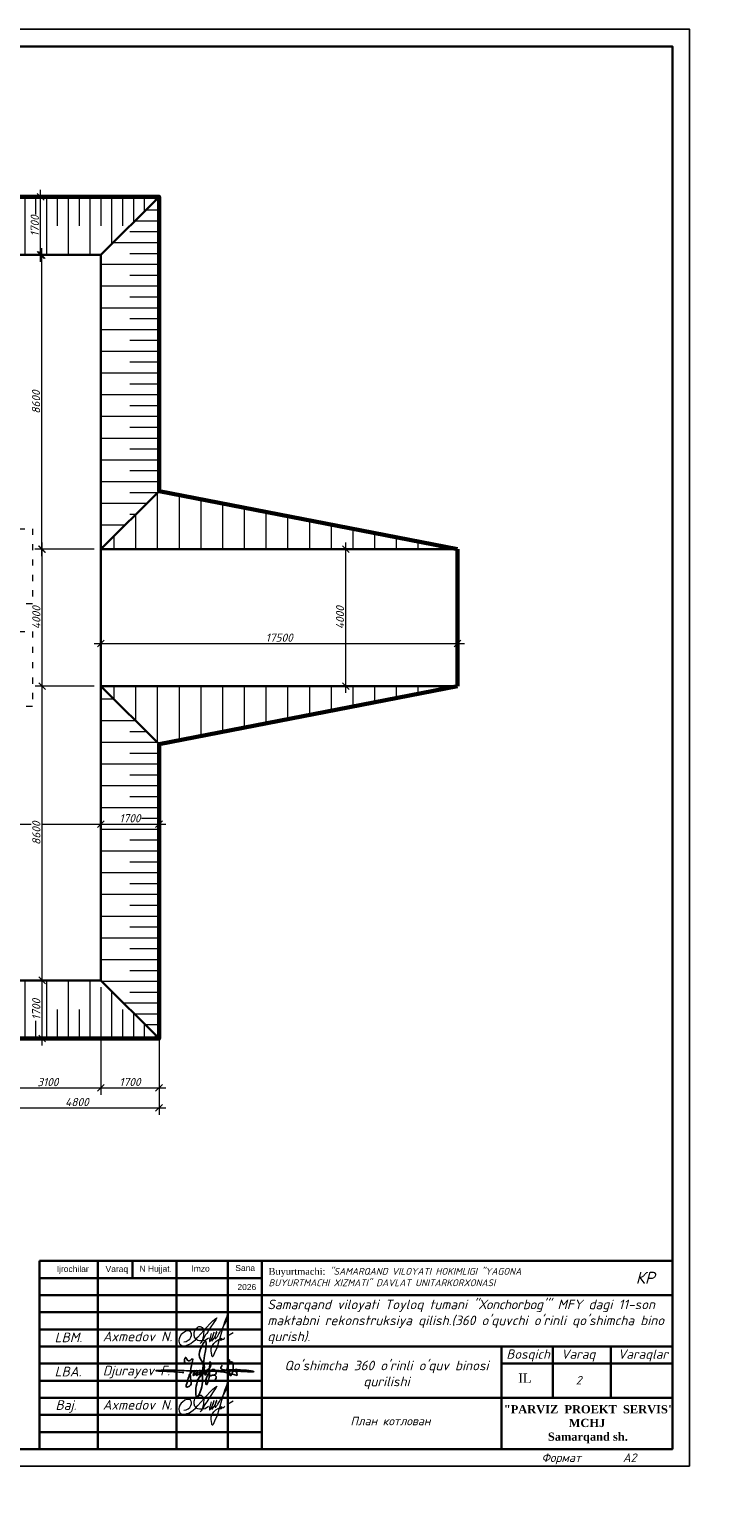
# Model space of a CAD drawing. Header units: millimetres. Extents: x 363306 to 7757304, y 1022887 to 1207196.
# Tile 4 of 256: x 403404 to 423765, y 1045962 to 1088678. Entities that reach past the tile are written whole.
import ezdxf
from ezdxf.enums import TextEntityAlignment as Align

# ---------------------------------------------------------------- set-up
doc = ezdxf.new("R2010")
doc.units = ezdxf.units.MM
doc.linetypes.add('ACAD_ISO02W100', pattern=[15, 12, -3])
doc.linetypes.add('ACAD_ISO03W100', pattern=[30, 12, -18])
for name, color, linetype, lineweight in [('.', 7, 'Continuous', 15), ('надпись 0.18', 160, 'Continuous', 18), ('размеры', 12, 'Continuous', 15), ('Ф А С А Д', 250, 'Continuous', 15)]:
    doc.layers.add(name, color=color, linetype=linetype, lineweight=lineweight)
doc.layers.add('A3 pdf uchun', color=7, linetype='Continuous')
doc.styles.add('Arial', font='arial.ttf')
doc.styles.add('iso', font='isocpeur.TTF')
doc.styles.get("Standard").update_dxf_attribs({"font": 'isocpeui.ttf'})
doc.styles.add('Times New Roman', font='times.ttf')
doc.styles.add('WMF-Times New Roman0', font='times.ttf')
doc.styles.add('ńňčëü1', font='isocpeui.ttf', dxfattribs={"height": 350})
doc.styles.add('ГОСТ 2.304', font='isocpeui.ttf')
doc.dimstyles.new('Санжар', dxfattribs={"dimtxt": 240, "dimasz": 200, "dimexe": 200, "dimexo": 200, "dimgap": 50, "dimtad": 1, "dimdec": 0, "dimtxsty": 'Standard', "dimblk": 'OBLIQUE', "dimcen": 2.5, "dimdle": 200, "dimclrd": 152, "dimclre": 152, "dimclrt": 152, "dimadec": 0, "dimazin": 0, "dimtfac": 1, "dimtdec": 0, "dimtmove": 0, "dimatfit": 3, "dimldrblk": 'OBLIQUE', "dimfxl": 0, "dimlwd": 0, "dimlwe": 0, "dimarcsym": 0})

# ---------------------------------------------------------------- blocks, each defined once
blk = doc.blocks.new('_Oblique')
at = {"color": 0, "linetype": 'ByBlock', "lineweight": -2}
blk.add_line((-0.5, -0.5), (0.5, 0.5), dxfattribs=at)
blk = doc.blocks.new('*D2014')
at = {"lineweight": 0, "transparency": 16777216}
for p, q in [((372798, 1065446), (405698, 1065446)), ((372998, 1065449), (372998, 1065646)), ((405498, 1065500), (405498, 1065646))]:
    blk.add_line(p, q, dxfattribs=at)
at = {"layer": 'Defpoints', "color": 0, "lineweight": 30, "transparency": 16777216}
for p in [(405498, 1065446), (372998, 1065249), (405498, 1065300)]:
    blk.add_point(p, dxfattribs=at)
at = {"lineweight": 0, "transparency": 16777216, "xscale": 200, "yscale": 200, "zscale": 200, "rotation": 180}
blk.add_blockref('_Oblique', (372998, 1065446), dxfattribs=at)
at = {"lineweight": 0, "transparency": 16777216, "xscale": 200, "yscale": 200, "zscale": 200}
blk.add_blockref('_Oblique', (405498, 1065446), dxfattribs=at)
at = {"lineweight": 0, "transparency": 16777216, "insert": (389248, 1065616), "char_height": 240, "attachment_point": 5, "bg_fill": 3, "box_fill_scale": 1.1, "bg_fill_color": 256, "bg_fill_true_color": 13158600, "bg_fill_transparency": 0}
blk.add_mtext('32500', dxfattribs=at)
blk = doc.blocks.new('*D2015')
at = {"lineweight": 0, "transparency": 16777216}
for p, q in [((405298, 1065446), (407398, 1065446)), ((405498, 1065500), (405498, 1065646)), ((407198, 1065284), (407198, 1065646))]:
    blk.add_line(p, q, dxfattribs=at)
at = {"layer": 'Defpoints', "color": 0, "lineweight": 30, "transparency": 16777216}
for p in [(407198, 1065446), (405498, 1065300), (407198, 1065084)]:
    blk.add_point(p, dxfattribs=at)
at = {"lineweight": 0, "transparency": 16777216, "xscale": 200, "yscale": 200, "zscale": 200, "rotation": 180}
blk.add_blockref('_Oblique', (405498, 1065446), dxfattribs=at)
at = {"lineweight": 0, "transparency": 16777216, "xscale": 200, "yscale": 200, "zscale": 200}
blk.add_blockref('_Oblique', (407198, 1065446), dxfattribs=at)
at = {"lineweight": 0, "transparency": 16777216, "insert": (406348, 1065618), "char_height": 240, "attachment_point": 5, "bg_fill": 3, "box_fill_scale": 1.1, "bg_fill_color": 256, "bg_fill_true_color": 13158600, "bg_fill_transparency": 0}
blk.add_mtext('1700', dxfattribs=at)
blk = doc.blocks.new('*D2003')
at = {"lineweight": 0, "transparency": 16777216}
for p, q in [((403781, 1058980), (403781, 1061080)), ((404057, 1060880), (403581, 1060880)), ((404057, 1059180), (403581, 1059180))]:
    blk.add_line(p, q, dxfattribs=at)
at = {"layer": 'Defpoints', "color": 0, "lineweight": 30, "transparency": 16777216}
for p in [(403781, 1060880), (404257, 1060880), (404257, 1059180)]:
    blk.add_point(p, dxfattribs=at)
at = {"lineweight": 0, "transparency": 16777216, "xscale": 200, "yscale": 200, "zscale": 200}
for p, rotation in [((403781, 1060880), 90), ((403781, 1059180), 270)]:
    blk.add_blockref('_Oblique', p, dxfattribs=dict(at, rotation=rotation))
at = {"lineweight": 0, "transparency": 16777216, "insert": (403609, 1060030), "char_height": 240, "attachment_point": 5, "rotation": 90, "bg_fill": 3, "box_fill_scale": 1.1, "bg_fill_color": 256, "bg_fill_true_color": 13158600, "bg_fill_transparency": 0}
blk.add_mtext('1700', dxfattribs=at)
blk = doc.blocks.new('*D2016')
at = {"lineweight": 0, "transparency": 16777216}
for p, q in [((403781, 1060680), (403781, 1069680)), ((405298, 1069480), (403581, 1069480)), ((404057, 1060880), (403581, 1060880))]:
    blk.add_line(p, q, dxfattribs=at)
at = {"layer": 'Defpoints', "color": 0, "lineweight": 30, "transparency": 16777216}
for p in [(403781, 1069480), (405498, 1069480), (404257, 1060880)]:
    blk.add_point(p, dxfattribs=at)
at = {"lineweight": 0, "transparency": 16777216, "xscale": 200, "yscale": 200, "zscale": 200}
for p, rotation in [((403781, 1069480), 90), ((403781, 1060880), 270)]:
    blk.add_blockref('_Oblique', p, dxfattribs=dict(at, rotation=rotation))
at = {"lineweight": 0, "transparency": 16777216, "insert": (403611, 1065180), "char_height": 240, "attachment_point": 5, "rotation": 90, "bg_fill": 3, "box_fill_scale": 1.1, "bg_fill_color": 256, "bg_fill_true_color": 13158600, "bg_fill_transparency": 0}
blk.add_mtext('8600', dxfattribs=at)
blk = doc.blocks.new('*D2017')
at = {"lineweight": 0, "transparency": 16777216}
for p, q in [((405298, 1073480), (403581, 1073480)), ((403781, 1069280), (403781, 1073680)), ((405298, 1069480), (403581, 1069480))]:
    blk.add_line(p, q, dxfattribs=at)
at = {"layer": 'Defpoints', "color": 0, "lineweight": 30, "transparency": 16777216}
for p in [(403781, 1073480), (405498, 1073480), (405498, 1069480)]:
    blk.add_point(p, dxfattribs=at)
at = {"lineweight": 0, "transparency": 16777216, "xscale": 200, "yscale": 200, "zscale": 200}
for p, rotation in [((403781, 1073480), 90), ((403781, 1069480), 270)]:
    blk.add_blockref('_Oblique', p, dxfattribs=dict(at, rotation=rotation))
at = {"lineweight": 0, "transparency": 16777216, "insert": (403611, 1071480), "char_height": 240, "attachment_point": 5, "rotation": 90, "bg_fill": 3, "box_fill_scale": 1.1, "bg_fill_color": 256, "bg_fill_true_color": 13158600, "bg_fill_transparency": 0}
blk.add_mtext('4000', dxfattribs=at)
blk = doc.blocks.new('*D2018')
at = {"lineweight": 0, "transparency": 16777216}
for p, q in [((404908, 1082080), (403572, 1082080)), ((403772, 1073280), (403772, 1082280)), ((405298, 1073480), (403572, 1073480))]:
    blk.add_line(p, q, dxfattribs=at)
at = {"layer": 'Defpoints', "color": 0, "lineweight": 30, "transparency": 16777216}
for p in [(403772, 1082080), (405108, 1082080), (405498, 1073480)]:
    blk.add_point(p, dxfattribs=at)
at = {"lineweight": 0, "transparency": 16777216, "xscale": 200, "yscale": 200, "zscale": 200}
for p, rotation in [((403772, 1082080), 90), ((403772, 1073480), 270)]:
    blk.add_blockref('_Oblique', p, dxfattribs=dict(at, rotation=rotation))
at = {"lineweight": 0, "transparency": 16777216, "insert": (403602, 1077780), "char_height": 240, "attachment_point": 5, "rotation": 90, "bg_fill": 3, "box_fill_scale": 1.1, "bg_fill_color": 256, "bg_fill_true_color": 13158600, "bg_fill_transparency": 0}
blk.add_mtext('8600', dxfattribs=at)
blk = doc.blocks.new('*D2019')
at = {"lineweight": 0, "transparency": 16777216}
for p, q in [((404808, 1083780), (403538, 1083780)), ((403738, 1081880), (403738, 1083980)), ((404908, 1082080), (403538, 1082080))]:
    blk.add_line(p, q, dxfattribs=at)
at = {"layer": 'Defpoints', "color": 0, "lineweight": 30, "transparency": 16777216}
for p in [(403738, 1083780), (405008, 1083780), (405108, 1082080)]:
    blk.add_point(p, dxfattribs=at)
at = {"lineweight": 0, "transparency": 16777216, "xscale": 200, "yscale": 200, "zscale": 200}
for p, rotation in [((403738, 1083780), 90), ((403738, 1082080), 270)]:
    blk.add_blockref('_Oblique', p, dxfattribs=dict(at, rotation=rotation))
at = {"lineweight": 0, "transparency": 16777216, "insert": (403566, 1082930), "char_height": 240, "attachment_point": 5, "rotation": 90, "bg_fill": 3, "box_fill_scale": 1.1, "bg_fill_color": 256, "bg_fill_true_color": 13158600, "bg_fill_transparency": 0}
blk.add_mtext('1700', dxfattribs=at)
blk = doc.blocks.new('*D2023')
at = {"lineweight": 0, "transparency": 16777216}
for p, q in [((405498, 1070804), (405498, 1070925)), ((415925, 1070804), (415925, 1070925)), ((405298, 1070725), (416125, 1070725))]:
    blk.add_line(p, q, dxfattribs=at)
at = {"layer": 'Defpoints', "color": 0, "lineweight": 30, "transparency": 16777216}
for p in [(405498, 1070604), (415925, 1070725), (415925, 1070604)]:
    blk.add_point(p, dxfattribs=at)
at = {"lineweight": 0, "transparency": 16777216, "xscale": 200, "yscale": 200, "zscale": 200, "rotation": 180}
blk.add_blockref('_Oblique', (405498, 1070725), dxfattribs=at)
at = {"lineweight": 0, "transparency": 16777216, "xscale": 200, "yscale": 200, "zscale": 200}
blk.add_blockref('_Oblique', (415925, 1070725), dxfattribs=at)
at = {"lineweight": 0, "transparency": 16777216, "insert": (410711, 1070896), "char_height": 240, "attachment_point": 5, "bg_fill": 3, "box_fill_scale": 1.1, "bg_fill_color": 256, "bg_fill_true_color": 13158600, "bg_fill_transparency": 0}
blk.add_mtext('17500', dxfattribs=at)
blk = doc.blocks.new('*D2024')
at = {"lineweight": 0, "transparency": 16777216}
for p, q in [((412872, 1073480), (412460, 1073480)), ((412660, 1069280), (412660, 1073680)), ((412872, 1069480), (412460, 1069480))]:
    blk.add_line(p, q, dxfattribs=at)
at = {"layer": 'Defpoints', "color": 0, "lineweight": 30, "transparency": 16777216}
for p in [(412660, 1073480), (413072, 1073480), (413072, 1069480)]:
    blk.add_point(p, dxfattribs=at)
at = {"lineweight": 0, "transparency": 16777216, "xscale": 200, "yscale": 200, "zscale": 200}
for p, rotation in [((412660, 1073480), 90), ((412660, 1069480), 270)]:
    blk.add_blockref('_Oblique', p, dxfattribs=dict(at, rotation=rotation))
at = {"lineweight": 0, "transparency": 16777216, "insert": (412490, 1071480), "char_height": 240, "attachment_point": 5, "rotation": 90, "bg_fill": 3, "box_fill_scale": 1.1, "bg_fill_color": 256, "bg_fill_true_color": 13158600, "bg_fill_transparency": 0}
blk.add_mtext('4000', dxfattribs=at)
blk = doc.blocks.new('rgsxhy')
at = {"color": 5}
for points in [[(30159764, 9369979), (30160729, 9371976), (30160134, 9373086), (30160845, 9375073), (30160529, 9371279), (30160336, 9368855), (30159821, 9367832), (30159766, 9369571), (30165013, 9370643)], [(30158109, 9371020), (30157190, 9371107), (30154479, 9371260), (30157795, 9371310), (30158983, 9371230), (30160506, 9371280), (30167135, 9371184), (30164561, 9371384), (30162918, 9371683), (30163073, 9372004)], [(30158318, 9372237), (30158292, 9372259), (30158313, 9372993), (30158693, 9372536), (30159097, 9372756), (30158930, 9370820), (30158827, 9369247), (30158463, 9369143), (30158559, 9369856), (30159235, 9371184), (30159510, 9371288), (30159540, 9370947), (30159450, 9370679), (30159339, 9370650), (30159361, 9370924), (30159747, 9371281), (30159933, 9371214), (30159918, 9370984), (30159866, 9370709), (30159740, 9370650), (30159740, 9370910), (30160119, 9371295), (30160364, 9371221), (30160282, 9370791), (30160134, 9370702), (30160156, 9370902), (30160253, 9371169), (30160416, 9371266), (30160624, 9371251), (30160631, 9370947), (30160520, 9370739), (30160416, 9370746), (30160527, 9370999), (30160698, 9371199), (30160869, 9371251), (30161010, 9371117), (30161025, 9370828), (30160854, 9370717), (30160832, 9370976), (30160958, 9371184), (30161196, 9371429), (30161627, 9371986), (30161567, 9372349), (30161322, 9370056), (30161196, 9369744), (30161032, 9369450), (30160943, 9369915), (30161107, 9370464), (30161478, 9371132), (30161961, 9371429), (30162250, 9371221), (30162198, 9370761), (30161687, 9370666), (30161515, 9370590), (30161433, 9370590), (30162154, 9370635), (30162280, 9370516), (30162243, 9370197), (30162028, 9370012), (30161575, 9370012), (30161352, 9370012), (30161322, 9370071)], [(30163692, 9371398), (30163961, 9372626), (30163708, 9372145), (30164262, 9372436), (30164117, 9370650), (30164117, 9371236), (30164841, 9371318), (30164871, 9371483), (30164848, 9371138), (30165028, 9371176), (30165036, 9371416), (30165013, 9370643)]]:
    blk.add_spline(points, degree=3, dxfattribs=at)
blk = doc.blocks.new('rthtrh')
at = {"color": 5}
for p, q in [((1363834, 521118), (1363842, 521141)), ((1363842, 521141), (1363854, 521167)), ((1363854, 521167), (1363868, 521192)), ((1363868, 521192), (1363889, 521219)), ((1363889, 521219), (1363907, 521234)), ((1363907, 521234), (1363927, 521243)), ((1363927, 521243), (1363940, 521249)), ((1363940, 521249), (1363965, 521249)), ((1363965, 521249), (1363988, 521244)), ((1363988, 521244), (1364013, 521227)), ((1364013, 521227), (1364030, 521204)), ((1364030, 521204), (1364039, 521185)), ((1364039, 521185), (1364046, 521147)), ((1364046, 521147), (1364044, 521090)), ((1363834, 521086), (1363834, 521118)), ((1363834, 521056), (1363834, 521086)), ((1363840, 521035), (1363834, 521056)), ((1363845, 521017), (1363840, 521035)), ((1363865, 520990), (1363845, 521017)), ((1363882, 520966), (1363865, 520990)), ((1363895, 520959), (1363882, 520966)), ((1363917, 520946), (1363895, 520959)), ((1363951, 520940), (1363917, 520946)), ((1363996, 520940), (1363951, 520940)), ((1364033, 520940), (1363996, 520940)), ((1364017, 520962), (1364016, 520946)), ((1364016, 520946), (1364016, 520940)), ((1364026, 520997), (1364017, 520962)), ((1364037, 521043), (1364026, 520997)), ((1364075, 520948), (1364033, 520940)), ((1364044, 521090), (1364037, 521043)), ((1364148, 520999), (1364075, 520948)), ((1364568, 521050), (1364689, 521123))]:
    blk.add_line(p, q, dxfattribs=at)
for points in [[(1364210, 521100), (1364186, 521015), (1364172, 520967), (1364172, 520940), (1364173, 520926), (1364179, 520925), (1364185, 520931), (1364202, 520956), (1364218, 520984), (1364240, 521027), (1364256, 521068), (1364272, 521125), (1364269, 521122), (1364225, 520990), (1364220, 520961), (1364220, 520944), (1364225, 520939), (1364232, 520939), (1364241, 520950), (1364248, 520960), (1364254, 520969), (1364260, 520978), (1364273, 520996), (1364281, 521008), (1364288, 521027), (1364309, 521073), (1364315, 521086), (1364332, 521126), (1364332, 521134), (1364327, 521134), (1364314, 521097), (1364294, 521040), (1364290, 521012), (1364293, 520997), (1364298, 520988), (1364308, 520988), (1364316, 520999), (1364326, 521014), (1364344, 521036), (1364351, 521047), (1364377, 521090), (1364389, 521112), (1364414, 521155), (1364449, 521203), (1364476, 521258), (1364523, 521332), (1364563, 521417), (1364583, 521493), (1364590, 521517), (1364590, 521527), (1364583, 521532), (1364571, 521532), (1364561, 521512), (1364541, 521459), (1364498, 521348), (1364434, 521131), (1364395, 520998), (1364377, 520936), (1364337, 520802), (1364282, 520678), (1364249, 520605), (1364238, 520588), (1364230, 520594), (1364226, 520615), (1364222, 520638), (1364214, 520663), (1364206, 520725), (1364206, 520774), (1364224, 520814), (1364265, 520883), (1364310, 520926), (1364364, 520959), (1364411, 520988), (1364432, 520996), (1364434, 520992), (1364431, 520979), (1364419, 520970), (1364414, 520960), (1364416, 520951), (1364423, 520951), (1364434, 520958), (1364443, 520964), (1364452, 520968), (1364474, 520975), (1364483, 520978), (1364492, 520986), (1364499, 520996), (1364503, 521002), (1364511, 521006), (1364511, 521006)], [(1363608, 520919), (1363661, 520924), (1363702, 520951), (1363738, 520975), (1363765, 521018), (1363780, 521059), (1363780, 521096), (1363765, 521122), (1363753, 521142), (1363714, 521156), (1363671, 521156), (1363631, 521136), (1363583, 521097), (1363555, 521074), (1363525, 521025), (1363511, 520984), (1363500, 520955), (1363500, 520930), (1363508, 520901), (1363515, 520870), (1363535, 520855), (1363555, 520841), (1363586, 520832), (1363613, 520832), (1363645, 520832), (1363675, 520843), (1363732, 520864), (1363761, 520883), (1363817, 520921), (1363863, 520963), (1363919, 521022), (1364179, 521312), (1364247, 521377), (1364282, 521405), (1364314, 521429), (1364336, 521443), (1364310, 521401), (1364279, 521361), (1364173, 521198), (1364133, 521139), (1364110, 521102), (1364087, 521068), (1364069, 521040), (1364047, 520995), (1364019, 520954), (1364007, 520925), (1363990, 520903), (1363970, 520879)]]:
    blk.add_lwpolyline(points, dxfattribs=at)
blk = doc.blocks.new('ШТ')
at = {"lineweight": 30}
for p, q in [((180134, 713448, 0), (180134, 707948, 0)), ((180134, 713448, 0), (180134, 707948, 0)), ((180134, 713448, 0), (180134, 707948, 0)), ((198634, 713448, 0), (180134, 713448, 0)), ((181834, 713448, 0), (181834, 707948, 0)), ((181834, 713448, 0), (181834, 707948, 0)), ((182853, 713448, 0), (182853, 712948, 0)), ((184134, 713448, 0), (184134, 707948, 0)), ((185634, 713448, 0), (185634, 707948, 0)), ((186634, 713448, 0), (186634, 707948, 0)), ((198634, 707948, 0), (198634, 713448, 0)), ((198634, 713448, 0), (198634, 707948, 0)), ((186634, 712948, 0), (180134, 712948, 0)), ((186634, 712448, 0), (180134, 712448, 0)), ((186634, 712448, 0), (198634, 712448, 0)), ((186634, 711948, 0), (180134, 711948, 0)), ((186634, 711448, 0), (180134, 711448, 0)), ((180134, 710948, 0), (198634, 710948, 0)), ((193634, 707948, 0), (193634, 710948, 0)), ((195134, 709448, 0), (195134, 710948, 0)), ((196834, 709448, 0), (196834, 710948, 0)), ((180134, 710448, 0), (186634, 710448, 0)), ((193634, 710448, 0), (198634, 710448, 0)), ((180134, 709948, 0), (186634, 709948, 0)), ((180134, 709448, 0), (198634, 709448, 0)), ((180134, 708948, 0), (186634, 708948, 0)), ((180134, 708448, 0), (186634, 708448, 0))]:
    blk.add_line(p, q, dxfattribs=at)
at = {"lineweight": 9, "xscale": 0.2250350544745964, "yscale": 0.2250350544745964, "zscale": 0.2250350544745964}
blk.add_blockref('rgsxhy', (-6602279, -1398623, 0), dxfattribs=at)
at = {"layer": 'Ф А С А Д', "xscale": 1.33529119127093, "yscale": 1.33529119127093, "zscale": 1.33529119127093}
for p in [(-1636466, 15509, 0), (-1636466, 13509, 0)]:
    blk.add_blockref('rthtrh', p, dxfattribs=at)
at = {"style": 'ńňčëü1'}
blk.add_text('КР', height=350, dxfattribs=at).set_placement((197559, 712781, 0))
at = {"linetype": 'ACAD_ISO02W100', "lineweight": 5, "ltscale": 70, "char_height": 176.8, "attachment_point": 1, "style": 'Arial'}
for s, insert in [('Ijrochilar', (180635, 713302, 0)), ('Varaq', (182063, 713302, 0)), ('N Hujjat.', (183055, 713309, 0)), ('Imzo', (184572, 713316, 0)), ('Sana', (185856, 713331, 0)), ('2026', (185917, 712774, 0))]:
    blk.add_mtext(s, dxfattribs=dict(at, insert=insert))
for s, insert, char_height, width, attachment_point, style in [('Buyurtmachi:{\\fISOCPEUR|b0|i1|c204|p34; "SAMARQAND VILOYATI HOKIMLIGI "YAGONA\\fISOCPEUR|b0|i1|c0|p34; \\fISOCPEUR|b0|i1|c204|p34;BUYURTMACHI XIZMATI"\\fISOCPEUR|b0|i1|c0|p34; \\fISOCPEUR|b0|i1|c204|p34;DAVLAT UNITARKORXONASI}', (186827, 712977, 21081), 200, 8030.18, 4, 'WMF-Times New Roman0'), ('{\\fISOCPEUR|b0|i1|c204|p34;Samarqand viloyati Toyloq tumani "Хоnсhоrbоg\'" МFY dagi 11-son maktabni rekonstruksiya qilish.(360 o\'quvchi o\'rinli qo\'shimcha bino qurish).}', (186791, 711669, 0), 280, 12020.43, 4, 'iso'), ('{\\fISOCPEUR|b0|i1|c0|p34;Axmedov N.}', (181981, 711384, 0), 282.86, 3416.24, 1, 'WMF-Times New Roman0'), ('{\\fISOCPEUR|b0|i1|c204|p34;Bosqich}', (193778, 710863, 0), 274.07, 1251.4, 1, 'iso'), ('{\\fISOCPEUR|b0|i1|c204|p34;Varaq}', (195379, 710863, 0), 274.07, 1251.4, 1, 'iso'), ('{\\fISOCPEUR|b0|i1|c204|p34;Varaqlar}', (197039, 710863, 0), 274.07, 1251.4, 1, 'iso'), ("\\pt2436.8176;{\\fISOCPEUR|b0|i1|c0|p34;Qo'shimcha 360 o'rinli o'quv binosi qurilishi}", (190274, 710533, 0), 280, 5963.16, 2, 'WMF-Times New Roman0'), ('{\\fISOCPEUR|b0|i1|c0|p34;Axmedov N.}', (181981, 709384, 0), 282.86, 3416.24, 1, 'WMF-Times New Roman0'), ('\\pi563.17678,t3443.17678;{\\fTimes New Roman|b1|i0|c204|p18;\\C1;"PARVIZ  PROEKT  SERVIS"\\P\\pi2460.72013,tz;\\C0;MCHJ\\P\\pi1851.00915;Samarqand sh.\\C256; }', (193141, 709234, 0), 240, 5957.74, 1, 'WMF-Times New Roman0')]:
    blk.add_mtext(s, dxfattribs=dict(insert=insert, char_height=char_height, width=width, attachment_point=attachment_point, style=style))
at = {"attachment_point": 1}
for s, insert, char_height, width in [('{\\C1;LBM.}', (180573, 711357, 0), 282.9, 1251.4), ('Djurayev F.', (181981, 710384, 0), 282.86, 2152.77), ('{\\C1;LBA.}', (180573, 710357, 0), 282.9, 1251.4), ('{\\fTimes New Roman|b0|i0|c204|p18;IL}', (194124, 710161, 0), 274.07, 1251.4), ('{\\C1;Baj.}', (180598, 709379, 0), 282.9, 1251.4)]:
    blk.add_mtext(s, dxfattribs=dict(at, insert=insert, char_height=char_height, width=width))
blk = doc.blocks.new('*D2031')
at = {"lineweight": 0, "transparency": 16777216}
for p, q in [((405498, 1060680), (405498, 1057536)), ((402398, 1059177), (402398, 1057536)), ((402198, 1057736), (405698, 1057736))]:
    blk.add_line(p, q, dxfattribs=at)
at = {"layer": 'Defpoints', "color": 0, "lineweight": 30, "transparency": 16777216}
for p in [(405498, 1060880), (402398, 1059377), (405498, 1057736)]:
    blk.add_point(p, dxfattribs=at)
at = {"lineweight": 0, "transparency": 16777216, "xscale": 200, "yscale": 200, "zscale": 200, "rotation": 180}
blk.add_blockref('_Oblique', (402398, 1057736), dxfattribs=at)
at = {"lineweight": 0, "transparency": 16777216, "xscale": 200, "yscale": 200, "zscale": 200}
blk.add_blockref('_Oblique', (405498, 1057736), dxfattribs=at)
at = {"lineweight": 0, "transparency": 16777216, "insert": (403948, 1057906), "char_height": 240, "attachment_point": 5, "bg_fill": 3, "box_fill_scale": 1.1, "bg_fill_color": 256, "bg_fill_true_color": 13158600, "bg_fill_transparency": 0}
blk.add_mtext('3100', dxfattribs=at)
blk = doc.blocks.new('*D2032')
at = {"lineweight": 0, "transparency": 16777216}
for p, q in [((405498, 1060680), (405498, 1057536)), ((407198, 1059349), (407198, 1057536)), ((405298, 1057736), (407398, 1057736))]:
    blk.add_line(p, q, dxfattribs=at)
at = {"layer": 'Defpoints', "color": 0, "lineweight": 30, "transparency": 16777216}
for p in [(405498, 1060880), (407198, 1059549), (407198, 1057736)]:
    blk.add_point(p, dxfattribs=at)
at = {"lineweight": 0, "transparency": 16777216, "xscale": 200, "yscale": 200, "zscale": 200, "rotation": 180}
blk.add_blockref('_Oblique', (405498, 1057736), dxfattribs=at)
at = {"lineweight": 0, "transparency": 16777216, "xscale": 200, "yscale": 200, "zscale": 200}
blk.add_blockref('_Oblique', (407198, 1057736), dxfattribs=at)
at = {"lineweight": 0, "transparency": 16777216, "insert": (406348, 1057908), "char_height": 240, "attachment_point": 5, "bg_fill": 3, "box_fill_scale": 1.1, "bg_fill_color": 256, "bg_fill_true_color": 13158600, "bg_fill_transparency": 0}
blk.add_mtext('1700', dxfattribs=at)
blk = doc.blocks.new('*D2033')
at = {"lineweight": 0, "transparency": 16777216}
for p, q in [((402398, 1057831), (402398, 1056952)), ((407198, 1057831), (407198, 1056952)), ((402198, 1057152), (407398, 1057152))]:
    blk.add_line(p, q, dxfattribs=at)
at = {"layer": 'Defpoints', "color": 0, "lineweight": 30, "transparency": 16777216}
for p in [(402398, 1058031), (407198, 1058031), (407198, 1057152)]:
    blk.add_point(p, dxfattribs=at)
at = {"lineweight": 0, "transparency": 16777216, "xscale": 200, "yscale": 200, "zscale": 200, "rotation": 180}
blk.add_blockref('_Oblique', (402398, 1057152), dxfattribs=at)
at = {"lineweight": 0, "transparency": 16777216, "xscale": 200, "yscale": 200, "zscale": 200}
blk.add_blockref('_Oblique', (407198, 1057152), dxfattribs=at)
at = {"lineweight": 0, "transparency": 16777216, "insert": (404798, 1057322), "char_height": 240, "attachment_point": 5, "bg_fill": 3, "box_fill_scale": 1.1, "bg_fill_color": 256, "bg_fill_true_color": 13158600, "bg_fill_transparency": 0}
blk.add_mtext('4800', dxfattribs=at)

msp = doc.modelspace()

# ---------------------------------------------------------------- hatches: boundary and pattern name
at = {"layer": '.', "lineweight": 0}
h = msp.add_hatch(dxfattribs=at)
h.set_pattern_fill('ANSI31', color=256, scale=100, angle=45)
h.set_pattern_definition([(90, (85146.46, -759690.46), (-317.5, 0), [])])
h.paths.add_polyline_path([(376098.204, 1060029.841), (372148.204, 1060029.841), (371298.204, 1059179.841), (376098.204, 1059179.841)])
h.paths.add_polyline_path([(379498.204, 1060029.841), (376098.204, 1060029.841), (376098.204, 1059179.841), (379498.204, 1059179.841)])
h.paths.add_polyline_path([(385498.204, 1060029.841), (379498.204, 1060029.841), (379498.204, 1059179.841), (385498.204, 1059179.841)])
h.paths.add_polyline_path([(388898.204, 1060029.841), (385498.204, 1060029.841), (385498.204, 1059179.841), (388898.204, 1059179.841)])
h.paths.add_polyline_path([(392298.204, 1060029.841), (388898.204, 1060029.841), (388898.204, 1059179.841), (392298.204, 1059179.841)])
h.paths.add_polyline_path([(398298.204, 1060029.841), (392298.204, 1060029.841), (392298.204, 1059179.841), (398298.204, 1059179.841)])
h.paths.add_polyline_path([(401698.204, 1060029.841), (398298.204, 1060029.841), (398298.204, 1059179.841), (401698.204, 1059179.841)])
h.paths.add_polyline_path([(406348.204, 1060029.841), (401698.204, 1060029.841), (401698.204, 1059179.841), (407198.204, 1059179.841)])
h.paths.add_polyline_path([(407198.204, 1083779.841), (371298.204, 1083779.841), (372148.204, 1082929.841), (406348.204, 1082929.841)])
h = msp.add_hatch(dxfattribs=at)
h.set_pattern_fill('ANSI31', color=256, scale=100, angle=315)
h.set_pattern_definition([(0, (85846.46, -759690.46), (9e-14, 317.5), [])])
h.paths.add_polyline_path([(372148.204, 1082929.841), (371298.204, 1083779.841), (371298.204, 1078979.841), (372073.204, 1078979.841)])
h.paths.add_polyline_path([(372073.204, 1078979.841), (371298.204, 1078979.841), (371298.204, 1072979.841), (372073.204, 1072979.841)])
h.paths.add_polyline_path([(372073.204, 1072979.841), (371298.204, 1072979.841), (371298.204, 1069979.841), (372073.204, 1069979.841)])
h.paths.add_polyline_path([(372048.897, 1069979.841), (371298.204, 1069979.841), (371298.204, 1063979.841), (372046.183, 1063979.841)])
h.paths.add_polyline_path([(372031.741, 1063979.841), (371298.204, 1063979.841), (371298.204, 1059179.841), (372060.625, 1059942.262)])
h.paths.add_polyline_path([(407198.204, 1067779.841), (406348.204, 1068629.841), (406348.204, 1060029.841), (407198.204, 1059179.841)])
h.paths.add_polyline_path([(407198.204, 1083779.841), (406348.204, 1082929.841), (406348.204, 1074329.841), (407198.204, 1075179.841)])
h = msp.add_hatch(dxfattribs=at)
h.set_pattern_fill('ANSI31', color=256, scale=200, angle=315)
h.set_pattern_definition([(0, (85846.46, -759690.46), (2e-13, 635), [])])
h.paths.add_polyline_path([(372998.204, 1082079.841), (372148.204, 1082929.841), (372110.704, 1078979.841), (372998.204, 1078979.841)])
h.paths.add_polyline_path([(372998.204, 1078979.841), (372073.204, 1078979.841), (372073.204, 1072979.841), (372998.204, 1072979.841)])
h.paths.add_polyline_path([(372998.204, 1072979.841), (372073.204, 1072979.841), (372073.204, 1069979.841), (372998.204, 1069979.841)])
h.paths.add_polyline_path([(372998.204, 1069979.841), (372073.204, 1069979.841), (372048.855, 1063979.841), (372998.204, 1063979.841)])
h.paths.add_polyline_path([(372998.204, 1063979.841), (372046.183, 1063979.841), (372060.625, 1059942.262), (372998.204, 1060879.841)])
h.paths.add_polyline_path([(406348.204, 1068629.841), (405498.204, 1069479.841), (405498.204, 1060879.841), (406348.204, 1060029.841)])
h.paths.add_polyline_path([(406348.204, 1082929.841), (405498.204, 1082079.841), (405498.204, 1073479.841), (406348.204, 1074329.841)])
h = msp.add_hatch(dxfattribs=at)
h.set_pattern_fill('ANSI31', color=256, scale=200, angle=45)
h.set_pattern_definition([(90, (85146.46, -759690.46), (-635, 0), [])])
h.paths.add_polyline_path([(406348.204, 1082929.841), (372148.204, 1082929.841), (372998.204, 1082079.841), (405498.204, 1082079.841)])
h.paths.add_polyline_path([(376098.204, 1060879.841), (372998.204, 1060879.841), (372148.204, 1060029.841), (376098.204, 1060029.841)])
h.paths.add_polyline_path([(379498.204, 1060879.841), (376098.204, 1060879.841), (376098.204, 1060029.841), (379498.204, 1060029.841)])
h.paths.add_polyline_path([(385498.204, 1060879.841), (379498.204, 1060879.841), (379498.204, 1060029.841), (385498.204, 1060029.841)])
h.paths.add_polyline_path([(388898.204, 1060879.841), (385498.204, 1060879.841), (385498.204, 1060029.841), (388898.204, 1060029.841)])
h.paths.add_polyline_path([(392298.204, 1060879.841), (388898.204, 1060879.841), (388898.204, 1060029.841), (392298.204, 1060029.841)])
h.paths.add_polyline_path([(398298.204, 1060879.841), (392298.204, 1060879.841), (392298.204, 1060029.841), (398298.204, 1060029.841)])
h.paths.add_polyline_path([(401698.204, 1060879.841), (398298.204, 1060879.841), (398298.204, 1060029.841), (401698.204, 1060029.841)])
h.paths.add_polyline_path([(405498.204, 1060879.841), (401698.204, 1060879.841), (401698.204, 1060029.841), (406348.204, 1060029.841)])
h = msp.add_hatch(dxfattribs=at)
h.set_pattern_fill('ANSI31', color=256, scale=200, angle=45)
h.set_pattern_definition([(90, (85846.46, -759690.46), (-635, 0), [])])
h.paths.add_polyline_path([(405498.204, 1069479.841), (407198.204, 1067779.841), (415924.764, 1069479.841)])
h.paths.add_polyline_path([(405498.204, 1073479.841), (415924.764, 1073479.841), (407198.204, 1075179.841)])

# ---------------------------------------------------------------- linework, layer by layer
at = {"lineweight": 30}
for p, q in [((405498.204, 1082079.841), (407198.204, 1083779.841)), ((407198.204, 1075179.841), (405498.204, 1073479.841)), ((405498.204, 1073479.841), (415924.764, 1073479.841)), ((405498.204, 1069479.841), (415924.764, 1069479.841)), ((407198.204, 1067779.841), (405498.204, 1069479.841)), ((405498.204, 1060879.841), (407198.204, 1059179.841))]:
    msp.add_line(p, q, dxfattribs=at)
at = {"color": 18, "lineweight": 60, "true_color": 0x000000}
for p, q in [((407198.204, 1075179.841), (415924.764, 1073479.841)), ((415924.764, 1073479.841), (415924.764, 1069479.841)), ((407198.204, 1067779.841), (415924.764, 1069479.841))]:
    msp.add_line(p, q, dxfattribs=at)
at = {"lineweight": 30}
msp.add_lwpolyline([(365306.348, 1047178.072), (422206.348, 1047178.072), (422206.348, 1088178.072), (365306.348, 1088178.072), (365306.348, 1047178.072)], dxfattribs=at)
at = {"color": 18, "lineweight": 60, "true_color": 0x000000}
msp.add_lwpolyline([(407198.204, 1075179.841), (407198.204, 1083779.841), (371298.204, 1083779.841), (371298.204, 1059179.841), (407198.204, 1059179.841), (407198.204, 1067779.841)], dxfattribs=at)
at = {"lineweight": 30}
msp.add_lwpolyline([(372998.204, 1060879.841), (405498.204, 1060879.841), (405498.204, 1082079.841), (372998.204, 1082079.841)], close=True, dxfattribs=at)
at = {"layer": 'размеры', "color": 251, "linetype": 'ACAD_ISO03W100', "lineweight": 0, "ltscale": 15, "true_color": 0x636466}
for points in [[(403498.204, 1071879.841), (401298.204, 1071879.841), (401298.204, 1074079.841), (403498.204, 1074079.841)], [(403498.204, 1068879.841), (401298.204, 1068879.841), (401298.204, 1071079.841), (403498.204, 1071079.841)]]:
    msp.add_lwpolyline(points, close=True, dxfattribs=at)

# ---------------------------------------------------------------- block references
at = {"color": 1, "lineweight": 30}
msp.add_blockref('ШТ', (223572.74, 339229.892, 0), dxfattribs=at)

# ---------------------------------------------------------------- texts
at = {"linetype": 'Continuous', "lineweight": 25, "style": 'ГОСТ 2.304'}
msp.add_text('Формат', height=250, dxfattribs=at).set_placement((418956.348, 1046803.072), align=Align.CENTER)
msp.add_text('A2', height=250, dxfattribs=at).set_placement((420756.348, 1046803.072))
at = {"insert": (419465.749, 1049193.495), "char_height": 250, "width": 903.38305, "attachment_point": 5}
msp.add_mtext('\\A1;2', dxfattribs=at)
at = {"insert": (413962.822, 1048124.785), "char_height": 250, "width": 8315.82764, "attachment_point": 2, "style": 'WMF-Times New Roman0'}
msp.add_mtext('{\\fISOCPEUR|b0|i1|c204|p34;План котлован}', dxfattribs=at)
at = {"layer": 'надпись 0.18', "ltscale": 100, "insert": (366155.103, 1054489.178), "char_height": 300, "width": 23326.87308, "attachment_point": 1, "style": 'Times New Roman'}
msp.add_mtext('\\pi1280.574;{\\fISOCPEUR|b0|i1|c204|p34;\\H1.2x;\\C5;Указания к производству работ по  устройству грунтовой подушки\\fISOCPEUR|b0|i1|c0|p34;.\\P\\pi-250.014,l250.014,t250.014,500.01;\\H0.83333x;\\C256;\\c0;1.^I \\fISOCPEUR|b0|i1|c204|p34;Условная отметка  \\fISOCPEUR|b0|i1|c0|p34;0.000 \\fISOCPEUR|b0|i1|c204|p34;соответствует абсолютной отметке \\fISOCPEUR|b0|i1|c0|p34;\\C1;00.00\\fISOCPEUR|b0|i1|c204|p34;\\C256;\\c0; на генплане\\fISOCPEUR|b0|i1|c0|p34;.\\P\\pt500.01;2.^I\\fISOCPEUR|b0|i1|c204|p34;Посадку здания на местность произвести согласно генплану\\fISOCPEUR|b0|i1|c0|p34;, \\fISOCPEUR|b0|i1|c204|p34;лист ГП\\P\\fISOCPEUR|b0|i1|c0|p34;3.^I\\fISOCPEUR|b0|i1|c204|p34;Производство строительных работ выполнять в соответствии со КМК \\fISOCPEUR|b0|i1|c0|p34;3.02.01-97 «\\fISOCPEUR|b0|i1|c204|p34;Земляные \\P\\pi0,t250.014,500.01;сооружения\\fISOCPEUR|b0|i1|c0|p34;, \\fISOCPEUR|b0|i1|c204|p34;основания и фундаменты\\fISOCPEUR|b0|i1|c0|p34;»\\P\\pi-250.014,t500.01;4.^I\\fISOCPEUR|b0|i1|c204|p34;После отрывке котлована до отм \\fISOCPEUR|b0|i1|c0|p34;-3.750 \\fISOCPEUR|b0|i1|c204|p34;от нулевой отметки произвести устройства грунтовой подушки до отм\\fISOCPEUR|b0|i1|c0|p34;. \\P\\pi0,t250.014,500.01;-1.750 \\fISOCPEUR|b0|i1|c204|p34;на высоту \\fISOCPEUR|b0|i1|c0|p34;2.0 \\fISOCPEUR|b0|i1|c204|p34;м путем обратной засыпки грунта с послойной укаткой тяжелыми катками каждого слоя\\fISOCPEUR|b0|i1|c0|p34;, \\fISOCPEUR|b0|i1|c204|p34;с \\Pдоведением объемной массы скелета грунта  \\fISOCPEUR|b0|i1|c0|p34;y>1.7\\fISOCPEUR|b0|i1|c204|p34;Т\\fISOCPEUR|b0|i1|c0|p34;/\\fISOCPEUR|b0|i1|c204|p34;м\\fISOCPEUR|b0|i1|c0|p34;³. \\fISOCPEUR|b0|i1|c204|p34;Толщина подсыпаемого грунта в разрыхленном состоянии \\P\\fISOCPEUR|b0|i1|c0|p34;200 \\fISOCPEUR|b0|i1|c204|p34;мм\\fISOCPEUR|b0|i1|c0|p34;. \\fISOCPEUR|b0|i1|c204|p34;Подушка должно выступать за наружную грань фундамента не менее \\fISOCPEUR|b0|i1|c0|p34;1.0 \\fISOCPEUR|b0|i1|c204|p34;м\\fISOCPEUR|b0|i1|c0|p34;.\\P\\pi-250.014,t500.01;5.^I\\fISOCPEUR|b0|i1|c204|p34;После устройства грунтовой подушки до отм\\fISOCPEUR|b0|i1|c0|p34;. -1.750 \\fISOCPEUR|b0|i1|c204|p34;залить фундаментная плита согласно проекта\\fISOCPEUR|b0|i1|c0|p34;. \\P6.^I\\fISOCPEUR|b0|i1|c204|p34;При вскрытии котлована на отметке заложения подошвы фундаментов\\fISOCPEUR|b0|i1|c0|p34;, \\fISOCPEUR|b0|i1|c204|p34;необходимого составить акт \\P\\pi0,t250.014,500.01;на вскрытие работы при участие геолога\\fISOCPEUR|b0|i1|c0|p34;.\\P\\pi-250.014;7.^I \\fISOCPEUR|b0|i1|c204|p34;Работы по устройству грунтовой подушки вести в соответствии с КМК \\fISOCPEUR|b0|i1|c0|p34;3.02.01-97. \\P\\pt500.01;8.^I\\fISOCPEUR|b0|i1|c204|p34;Выезд в котлован показан условно\\fISOCPEUR|b0|i1|c0|p34;.}', dxfattribs=at)

# ---------------------------------------------------------------- next in the draw order: dimensions: what is measured, and where the dimension line sits
at = {"color": 18, "lineweight": 0, "true_color": 0x000000}
dim = msp.add_linear_dim(base=(405498.204, 1065446.386), p1=(372998.204, 1065248.925), p2=(405498.204, 1065299.551), dimstyle='Санжар', override={"dimclrd": 256, "dimclre": 256, "dimclrt": 256, "dimtmove": 1, "dimfxl": 0.18, "dimtfill": 1, "dimarcsym": 2}, dxfattribs=at)
dim.commit()
dim.dimension.update_dxf_attribs({"geometry": '*D2014', "text_midpoint": (389248.204, 1065616.386)})
dim = msp.add_linear_dim(base=(403780.729, 1060879.841), p1=(404257.31, 1059179.841), p2=(404257.31, 1060879.841), angle=90, dimstyle='Санжар', override={"dimclrd": 256, "dimclre": 256, "dimclrt": 256, "dimfxl": 0.18, "dimtfill": 1, "dimarcsym": 2}, dxfattribs=at)
dim.commit()
dim.dimension.update_dxf_attribs({"geometry": '*D2003', "text_midpoint": (403609.184, 1060029.841)})

# ---------------------------------------------------------------- next in the draw order: dimensions: what is measured, and where the dimension line sits
dim = msp.add_linear_dim(base=(407198.204, 1065446.386), p1=(405498.204, 1065299.551), p2=(407198.204, 1065083.786), dimstyle='Санжар', override={"dimclrd": 256, "dimclre": 256, "dimclrt": 256, "dimtmove": 1, "dimfxl": 0.18, "dimtfill": 1, "dimarcsym": 2}, dxfattribs=at)
dim.commit()
dim.dimension.update_dxf_attribs({"geometry": '*D2015', "text_midpoint": (406348.204, 1065617.932)})

# ---------------------------------------------------------------- next in the draw order: dimensions: what is measured, and where the dimension line sits
dim = msp.add_linear_dim(base=(403780.729, 1069479.841), p1=(404257.31, 1060879.841), p2=(405498.204, 1069479.841), angle=90, dimstyle='Санжар', override={"dimclrd": 256, "dimclre": 256, "dimclrt": 256, "dimtmove": 1, "dimfxl": 0.18, "dimtfill": 1, "dimarcsym": 2}, dxfattribs=at)
dim.commit()
dim.dimension.update_dxf_attribs({"geometry": '*D2016', "text_midpoint": (403610.729, 1065179.841)})

# ---------------------------------------------------------------- next in the draw order: dimensions: what is measured, and where the dimension line sits
dim = msp.add_linear_dim(base=(403780.729, 1073479.841), p1=(405498.204, 1069479.841), p2=(405498.204, 1073479.841), angle=90, dimstyle='Санжар', override={"dimclrd": 256, "dimclre": 256, "dimclrt": 256, "dimtmove": 1, "dimfxl": 0.18, "dimtfill": 1, "dimarcsym": 2}, dxfattribs=at)
dim.commit()
dim.dimension.update_dxf_attribs({"geometry": '*D2017', "text_midpoint": (403610.729, 1071479.841)})

# ---------------------------------------------------------------- next in the draw order: dimensions: what is measured, and where the dimension line sits
dim = msp.add_linear_dim(base=(403772.325, 1082079.841), p1=(405498.204, 1073479.841), p2=(405108.017, 1082079.841), angle=90, dimstyle='Санжар', override={"dimclrd": 256, "dimclre": 256, "dimclrt": 256, "dimtmove": 1, "dimfxl": 0.18, "dimtfill": 1, "dimarcsym": 2}, dxfattribs=at)
dim.commit()
dim.dimension.update_dxf_attribs({"geometry": '*D2018', "text_midpoint": (403602.325, 1077779.841)})
dim = msp.add_linear_dim(base=(415924.764, 1070724.719), p1=(405498.204, 1070603.635), p2=(415924.764, 1070603.635), text='17500', dimstyle='Санжар', override={"dimclrd": 256, "dimclre": 256, "dimclrt": 256, "dimfxl": 0.18, "dimtfill": 1, "dimarcsym": 2}, dxfattribs=at)
dim.commit()
dim.dimension.update_dxf_attribs({"geometry": '*D2023', "text_midpoint": (410711.484, 1070896.265)})

# ---------------------------------------------------------------- next in the draw order: dimensions: what is measured, and where the dimension line sits
for base, p1, p2, override, picture, middle in [((403738.023, 1083779.841), (405108.017, 1082079.841), (405007.955, 1083779.841), {"dimclrd": 256, "dimclre": 256, "dimclrt": 256, "dimtmove": 1, "dimfxl": 0.18, "dimtfill": 1, "dimarcsym": 2}, '*D2019', (403566.477, 1082929.841)), ((412659.903, 1073479.841), (413071.842, 1069479.841), (413071.842, 1073479.841), {"dimclrd": 256, "dimclre": 256, "dimclrt": 256, "dimfxl": 0.18, "dimtfill": 1, "dimarcsym": 2}, '*D2024', (412489.903, 1071479.841))]:
    dim = msp.add_linear_dim(base=base, p1=p1, p2=p2, angle=90, dimstyle='Санжар', override=override, dxfattribs=at)
    dim.commit()
    dim.dimension.update_dxf_attribs({"geometry": picture, "text_midpoint": middle})

# ---------------------------------------------------------------- next in the draw order: linework, layer by layer
at = {"layer": 'A3 pdf uchun', "color": 1}
msp.add_lwpolyline([(422706.348, 1046678.072), (363306.348, 1046678.072), (363306.348, 1088678.072), (422706.348, 1088678.072)], close=True, dxfattribs=at)

# ---------------------------------------------------------------- next in the draw order: dimensions: what is measured, and where the dimension line sits
at = {"color": 18, "lineweight": 0, "true_color": 0x000000}
dim = msp.add_linear_dim(base=(405498.204, 1057736.052), p1=(402398.204, 1059376.792), p2=(405498.204, 1060879.841), dimstyle='Санжар', override={"dimclrd": 256, "dimclre": 256, "dimclrt": 256, "dimtmove": 1, "dimfxl": 2, "dimtfill": 1, "dimarcsym": 2}, dxfattribs=at)
dim.commit()
dim.dimension.update_dxf_attribs({"geometry": '*D2031', "text_midpoint": (403948.204, 1057906.052)})

# ---------------------------------------------------------------- next in the draw order: dimensions: what is measured, and where the dimension line sits
dim = msp.add_linear_dim(base=(407198.204, 1057736.052), p1=(405498.204, 1060879.841), p2=(407198.204, 1059549.311), dimstyle='Санжар', override={"dimclrd": 256, "dimclre": 256, "dimclrt": 256, "dimtmove": 1, "dimfxl": 2, "dimtfill": 1, "dimarcsym": 2}, dxfattribs=at)
dim.commit()
dim.dimension.update_dxf_attribs({"geometry": '*D2032', "text_midpoint": (406348.204, 1057907.598)})

# ---------------------------------------------------------------- next in the draw order: dimensions: what is measured, and where the dimension line sits
dim = msp.add_linear_dim(base=(407198.204, 1057152.446), p1=(402398.204, 1058031.465), p2=(407198.204, 1058031.465), dimstyle='Санжар', override={"dimclrd": 256, "dimclre": 256, "dimclrt": 256, "dimtmove": 1, "dimfxl": 2, "dimtfill": 1, "dimarcsym": 2}, dxfattribs=at)
dim.commit()
dim.dimension.update_dxf_attribs({"geometry": '*D2033', "text_midpoint": (404798.204, 1057322.446)})

doc.saveas('drawing.dxf')
